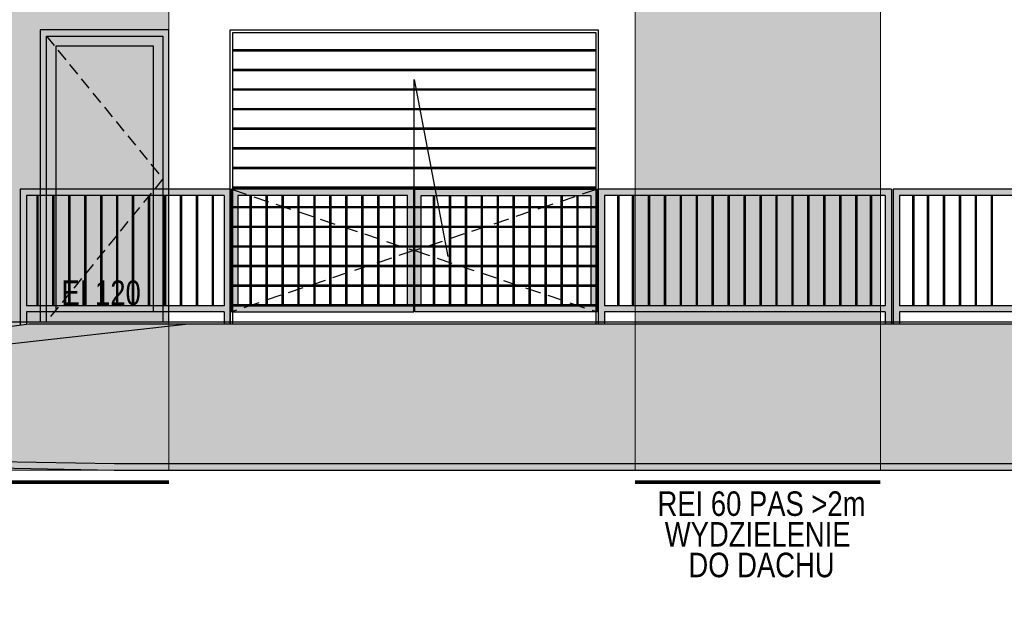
# Model space of a CAD drawing. Header units: millimetres. Extents: x 59331 to 112314, y -16110 to 34390.
# Tile 54 of 198: x 77189 to 77991, y -2667 to -2187. Entities that reach past the tile are written whole.
import ezdxf

# ---------------------------------------------------------------- set-up
doc = ezdxf.new("R2010")
doc.units = ezdxf.units.MM
doc.set_wipeout_variables(frame=1)
for name, pattern in [('DASHED', [0.75, 0.5, -0.25]), ('DASHED2', [0.375, 0.25, -0.125]), ('DASHEDX2', [38.1, 25.4, -12.7])]:
    doc.linetypes.add(name, pattern=pattern)
doc.layers.get('DEFPOINTS').update_dxf_attribs({"lineweight": 9})
for name, color, linetype in [('_HSA_HATCH ELEWACJA', 8, 'Continuous'), ('_HSA_PRZERYWANE', 153, 'DASHEDX2'), ('_HSA_STOLARKA_ZEWNĘTRZNA', 132, 'Continuous'), ('_HSA_WIDOKOWE', 1, 'Continuous'), ('_HSA_WIDOKOWE_CIENKIE', 8, 'Continuous'), ('_HSA_ŚCIANY_DZIAŁOWE', 6, 'Continuous')]:
    doc.layers.add(name, color=color, linetype=linetype)
doc.layers.add('_HSA_POMOC', color=120, linetype='Continuous', plot=False)
for name, color, linetype, true_color in [('_HSA_WYDZIELENIA_POŻAROWE_120_MIN', 7, 'DASHED2', 0xf11f04), ('_HSA_WYDZIELENIA_POŻAROWE_240_MIN', 7, 'DASHED2', 0xab1603), ('_HSA_WYDZIELENIA_POŻAROWE_60_MIN', 7, 'DASHED2', 0x1428e1)]:
    doc.layers.add(name, color=color, linetype=linetype, true_color=true_color)
doc.styles.add('ARIAL_100', font='Arial.ttf', dxfattribs={"width": 0.8, "height": 20})

# ---------------------------------------------------------------- blocks, each defined once
blk = doc.blocks.new('*U1009')
at = {"transparency": 33554559}
h = blk.add_hatch(color=256, dxfattribs=at)
h.dxf.hatch_style = 1
h.paths.add_polyline_path([(0, 620.86), (-879, 620.86), (-879, 0), (0, 0)])
at = {"linetype": 'DASHED2', "ltscale": 50, "const_width": 3}
blk.add_lwpolyline([(-879, -10), (0, -10)], dxfattribs=at)
at = {"layer": 'DEFPOINTS'}
blk.add_lwpolyline([(0, 620.86), (-879, 620.86), (-879, 0), (0, 0), (0, 620.86)], close=True, dxfattribs=at)
blk = doc.blocks.new('*U635')
at = {"transparency": 33554559}
h = blk.add_hatch(color=256, dxfattribs=at)
h.dxf.hatch_style = 1
h.paths.add_polyline_path([(0, 620.86), (-200, 620.86), (-200, 0), (0, 0)])
at = {"linetype": 'DASHED2', "ltscale": 50, "const_width": 3}
blk.add_lwpolyline([(-200, -10), (0, -10)], dxfattribs=at)
at = {"layer": 'DEFPOINTS'}
blk.add_lwpolyline([(0, 620.86), (-200, 620.86), (-200, 0), (0, 0), (0, 620.86)], close=True, dxfattribs=at)
blk = doc.blocks.new('A$C57a57f55')
blk.add_wipeout([(-300, 0), (-300, 240), (0, 240), (0, 0)])
for p, q in [((-150, 55.22), (-150, 199.5)), ((-150, 199.5), (-122.66, 55.22))]:
    blk.add_line(p, q)
for points in [[(-300, 0), (-300, 240), (0, 240), (0, 0)], [(-298, 0), (-298, 238), (-2, 238), (-2, 0)]]:
    blk.add_lwpolyline(points)
at = {"layer": '_HSA_WIDOKOWE_CIENKIE'}
for p, q in [((-298, 224), (-2, 224)), ((-298, 223), (-2, 223)), ((-298, 208), (-2, 208)), ((-298, 207), (-2, 207)), ((-298, 192), (-2, 192)), ((-298, 191), (-2, 191)), ((-298, 176), (-2, 176)), ((-298, 175), (-2, 175)), ((-298, 160), (-2, 160)), ((-298, 159), (-2, 159)), ((-298, 144), (-2, 144)), ((-298, 143), (-2, 143)), ((-298, 128), (-2, 128)), ((-298, 127), (-2, 127)), ((-298, 112), (-2, 112)), ((-298, 111), (-2, 111)), ((-298, 96), (-2, 96)), ((-298, 95), (-2, 95)), ((-298, 80), (-2, 80)), ((-298, 79), (-2, 79)), ((-298, 64), (-2, 64)), ((-298, 63), (-2, 63)), ((-298, 48), (-2, 48)), ((-298, 47), (-2, 47)), ((-298, 32), (-2, 32)), ((-298, 31), (-2, 31)), ((-298, 16), (-2, 16)), ((-298, 15), (-2, 15))]:
    blk.add_line(p, q, dxfattribs=at)
blk = doc.blocks.new('A$C6df0f251')
for points in [[(0, 0), (105, 0), (105, 238), (0, 238)], [(13, 225), (92, 225), (92, 8), (13, 8)]]:
    blk.add_lwpolyline(points, close=True)
blk.add_lwpolyline([(5, 0), (5, 233), (100, 233), (100, 0)])
at = {"linetype": 'DASHED', "ltscale": 20}
blk.add_lwpolyline([(5, 233), (100, 116.5), (5, 0)], dxfattribs=at)
blk = doc.blocks.new('A$C4c280991')
at = {"true_color": 0xfffffe}
h = blk.add_hatch(color=7, dxfattribs=at)
h.dxf.hatch_style = 1
h.paths.add_polyline_path([(-1957.73, 109.87), (-2203.73, 77.4), (-2203.73, -33.56), (-2198.73, -32.9), (-2198.73, -22.81), (-1962.73, 8.34), (-1962.73, -1.75), (-1957.73, -1.09)])
h.paths.add_polyline_path([(-2198.73, -17.77), (-2198.73, 73.01), (-1962.73, 104.16), (-1962.73, 13.38)], flags=16)
h.paths.add_polyline_path([(-1785.5, 110), (-1956.73, 110), (-1956.73, -0.95), (-1951.73, -0.29), (-1951.73, 10), (-1790.5, 10), (-1790.5, 0), (-1785.5, 0)])
h.paths.add_polyline_path([(-1951.73, 15), (-1951.73, 105), (-1790.5, 105), (-1790.5, 15)], flags=16)
h = blk.add_hatch(color=7, dxfattribs=at)
h.dxf.hatch_style = 1
h.paths.add_polyline_path([(-1784.5, 110), (-1784.5, 10), (-1636, 10), (-1636, 110)])
h.paths.add_polyline_path([(-1641, 105), (-1641, 15), (-1779.5, 15), (-1779.5, 105)], flags=16)
h = blk.add_hatch(color=7, dxfattribs=at)
h.dxf.hatch_style = 1
h.paths.add_polyline_path([(-1635, 110), (-1635, 10), (-1486.5, 10), (-1486.5, 110)])
h.paths.add_polyline_path([(-1491.5, 105), (-1491.5, 15), (-1630, 15), (-1630, 105)], flags=16)
h = blk.add_hatch(color=7, dxfattribs=at)
h.dxf.hatch_style = 1
h.paths.add_polyline_path([(-1485.5, 110), (-1485.5, 0), (-1480.5, 0), (-1480.5, 10), (-1251.5, 10), (-1251.5, 0), (-1246.5, 0), (-1246.5, 110)])
h.paths.add_polyline_path([(-1251.5, 105), (-1251.5, 15), (-1480.5, 15), (-1480.5, 105)], flags=16)
h = blk.add_hatch(color=7, dxfattribs=at)
h.dxf.hatch_style = 1
h.paths.add_polyline_path([(-1245, 110), (-1245, 0), (-1240, 0), (-1240, 10), (-1011, 10), (-1011, 0), (-1006, 0), (-1006, 110)])
h.paths.add_polyline_path([(-1011, 105), (-1011, 15), (-1240, 15), (-1240, 105)], flags=16)
at = {"ltscale": 10}
for p, q in [((-1785.5, 110), (-1956.73, 110)), ((-1956.73, 110), (-1956.73, -0.95)), ((-1790.5, 105), (-1951.73, 105)), ((-1951.73, 105), (-1951.73, 15)), ((-1790.5, 105), (-1790.5, 15)), ((-1785.5, 110), (-1785.5, 0)), ((-1246.5, 110), (-1485.5, 110)), ((-1485.5, 110), (-1485.5, 0)), ((-1251.5, 105), (-1480.5, 105)), ((-1480.5, 105), (-1480.5, 15)), ((-1251.5, 105), (-1251.5, 15)), ((-1246.5, 110), (-1246.5, 0)), ((-1006, 110), (-1245, 110)), ((-1245, 110), (-1245, 0)), ((-1011, 105), (-1240, 105)), ((-1240, 105), (-1240, 15)), ((-1951.73, 10), (-1951.73, -0.29)), ((-1790.5, 10), (-1790.5, 0)), ((-1251.5, 15), (-1480.5, 15)), ((-1251.5, 10), (-1480.5, 10)), ((-1480.5, 10), (-1480.5, 0)), ((-1251.5, 10), (-1251.5, 0)), ((-1011, 15), (-1240, 15)), ((-1011, 10), (-1240, 10)), ((-1240, 10), (-1240, 0))]:
    blk.add_line(p, q, dxfattribs=at)
for points in [[(-1784.5, 10), (-1636, 10), (-1636, 110), (-1784.5, 110)], [(-1779.5, 15), (-1641, 15), (-1641, 105), (-1779.5, 105)], [(-1486.5, 10), (-1635, 10), (-1635, 110), (-1486.5, 110)], [(-1491.5, 15), (-1630, 15), (-1630, 105), (-1491.5, 105)]]:
    blk.add_lwpolyline(points, close=True)
for points in [[(-1790.5, 15), (-1951.73, 15)], [(-1790.5, 10), (-1951.73, 10)]]:
    blk.add_lwpolyline(points, dxfattribs=at)
at = {"layer": '_HSA_PRZERYWANE', "ltscale": 0.5}
for points in [[(-1784.5, 110), (-1636, 60), (-1784.5, 10)], [(-1486.5, 110), (-1635, 60), (-1486.5, 10)]]:
    blk.add_lwpolyline(points, dxfattribs=at)
at = {"layer": '_HSA_WIDOKOWE_CIENKIE'}
for p, q in [((-1943.12, 15), (-1943.12, 105)), ((-1942.12, 15), (-1942.12, 105)), ((-1930.12, 15), (-1930.12, 105)), ((-1929.12, 15), (-1929.12, 105)), ((-1917.12, 15), (-1917.12, 105)), ((-1916.12, 15), (-1916.12, 105)), ((-1904.12, 15), (-1904.12, 105)), ((-1903.12, 15), (-1903.12, 105)), ((-1891.12, 15), (-1891.12, 105)), ((-1890.12, 15), (-1890.12, 105)), ((-1878.12, 15), (-1878.12, 105)), ((-1877.12, 15), (-1877.12, 105)), ((-1865.12, 15), (-1865.12, 105)), ((-1864.12, 15), (-1864.12, 105)), ((-1852.12, 15), (-1852.12, 105)), ((-1851.12, 15), (-1851.12, 105)), ((-1839.12, 15), (-1839.12, 105)), ((-1838.12, 15), (-1838.12, 105)), ((-1826.12, 15), (-1826.12, 105)), ((-1825.12, 15), (-1825.12, 105)), ((-1813.12, 15), (-1813.12, 105)), ((-1812.12, 15), (-1812.12, 105)), ((-1800.12, 15), (-1800.12, 105)), ((-1799.12, 15), (-1799.12, 105)), ((-1769.25, 15), (-1769.25, 105)), ((-1768.25, 15), (-1768.25, 105)), ((-1756.25, 15), (-1756.25, 105)), ((-1755.25, 15), (-1755.25, 105)), ((-1743.25, 15), (-1743.25, 105)), ((-1742.25, 15), (-1742.25, 105)), ((-1730.25, 15), (-1730.25, 105)), ((-1729.25, 15), (-1729.25, 105)), ((-1717.25, 15), (-1717.25, 105)), ((-1716.25, 15), (-1716.25, 105)), ((-1704.25, 15), (-1704.25, 105)), ((-1703.25, 15), (-1703.25, 105)), ((-1691.25, 15), (-1691.25, 105)), ((-1690.25, 15), (-1690.25, 105)), ((-1678.25, 15), (-1678.25, 105)), ((-1677.25, 15), (-1677.25, 105)), ((-1665.25, 15), (-1665.25, 105)), ((-1664.25, 15), (-1664.25, 105)), ((-1652.25, 15), (-1652.25, 105)), ((-1651.25, 15), (-1651.25, 105)), ((-1619.75, 15), (-1619.75, 105)), ((-1618.75, 15), (-1618.75, 105)), ((-1606.75, 15), (-1606.75, 105)), ((-1605.75, 15), (-1605.75, 105)), ((-1593.75, 15), (-1593.75, 105)), ((-1592.75, 15), (-1592.75, 105)), ((-1580.75, 15), (-1580.75, 105)), ((-1579.75, 15), (-1579.75, 105)), ((-1567.75, 15), (-1567.75, 105)), ((-1566.75, 15), (-1566.75, 105)), ((-1554.75, 15), (-1554.75, 105)), ((-1553.75, 15), (-1553.75, 105)), ((-1541.75, 15), (-1541.75, 105)), ((-1540.75, 15), (-1540.75, 105)), ((-1528.75, 15), (-1528.75, 105)), ((-1527.75, 15), (-1527.75, 105)), ((-1515.75, 15), (-1515.75, 105)), ((-1514.75, 15), (-1514.75, 105)), ((-1502.75, 15), (-1502.75, 105)), ((-1501.75, 15), (-1501.75, 105)), ((-1469.5, 15), (-1469.5, 105)), ((-1468.5, 15), (-1468.5, 105)), ((-1457.5, 15), (-1457.5, 105)), ((-1456.5, 15), (-1456.5, 105)), ((-1444.5, 15), (-1444.5, 105)), ((-1443.5, 15), (-1443.5, 105)), ((-1431.5, 15), (-1431.5, 105)), ((-1430.5, 15), (-1430.5, 105)), ((-1418.5, 15), (-1418.5, 105)), ((-1417.5, 15), (-1417.5, 105)), ((-1405.5, 15), (-1405.5, 105)), ((-1404.5, 15), (-1404.5, 105)), ((-1392.5, 15), (-1392.5, 105)), ((-1391.5, 15), (-1391.5, 105)), ((-1379.5, 15), (-1379.5, 105)), ((-1378.5, 15), (-1378.5, 105)), ((-1366.5, 15), (-1366.5, 105)), ((-1365.5, 15), (-1365.5, 105)), ((-1353.5, 15), (-1353.5, 105)), ((-1352.5, 15), (-1352.5, 105)), ((-1340.5, 15), (-1340.5, 105)), ((-1339.5, 15), (-1339.5, 105)), ((-1327.5, 15), (-1327.5, 105)), ((-1326.5, 15), (-1326.5, 105)), ((-1314.5, 15), (-1314.5, 105)), ((-1313.5, 15), (-1313.5, 105)), ((-1301.5, 15), (-1301.5, 105)), ((-1300.5, 15), (-1300.5, 105)), ((-1288.5, 15), (-1288.5, 105)), ((-1287.5, 15), (-1287.5, 105)), ((-1275.5, 15), (-1275.5, 105)), ((-1274.5, 15), (-1274.5, 105)), ((-1263.5, 15), (-1263.5, 105)), ((-1262.5, 15), (-1262.5, 105)), ((-1229, 15), (-1229, 105)), ((-1228, 15), (-1228, 105)), ((-1217, 15), (-1217, 105)), ((-1216, 15), (-1216, 105)), ((-1204, 15), (-1204, 105)), ((-1203, 15), (-1203, 105)), ((-1191, 15), (-1191, 105)), ((-1190, 15), (-1190, 105)), ((-1178, 15), (-1178, 105)), ((-1177, 15), (-1177, 105)), ((-1165, 15), (-1165, 105)), ((-1164, 15), (-1164, 105))]:
    blk.add_line(p, q, dxfattribs=at)

msp = doc.modelspace()

# ---------------------------------------------------------------- hatches: boundary and pattern name
at = {"layer": '_HSA_HATCH ELEWACJA', "true_color": 0xb8b8b8}
h = msp.add_hatch(color=9, dxfattribs=at)
h.dxf.hatch_style = 1
h.paths.add_polyline_path([(86614.33, -2435.69), (77196.33, -2435.69), (76446.6, -2534.69), (77265.83, -2549.69), (86614.33, -2549.69)])
at = {"layer": '_HSA_WIDOKOWE', "ltscale": 10}
h = msp.add_hatch(color=256, dxfattribs=at)
h.dxf.hatch_style = 1
h.paths.add_polyline_path([(76181.33, -2539.69), (76446.28, -2539.69), (77265.73, -2554.68), (88608.19, -2554.69), (88608.19, -2549.69), (77265.83, -2549.69), (76446.33, -2534.69), (76181.33, -2534.69)])

# ---------------------------------------------------------------- linework, layer by layer
msp.add_lwpolyline([(76181.33, -2539.69), (76446.28, -2539.69), (77265.73, -2554.68), (88608.19, -2554.69), (88608.19, -2549.69), (77265.83, -2549.69), (76446.33, -2534.69), (76181.33, -2534.69)], close=True, dxfattribs=at)
at = {"layer": '_HSA_ŚCIANY_DZIAŁOWE', "ltscale": 10}
msp.add_line((77326.33, -2435.69), (76446.6, -2534.69), dxfattribs=at)
msp.add_lwpolyline([(77326.33, -2435.69), (77196.33, -2435.69), (76446.6, -2534.69)], dxfattribs=at)

# ---------------------------------------------------------------- block references
at = {"layer": '_HSA_STOLARKA_ZEWNĘTRZNA', "ltscale": 10}
msp.add_blockref('A$C6df0f251', (77205.33, -2433.69), dxfattribs=at)
at = {"layer": '_HSA_WYDZIELENIA_POŻAROWE_240_MIN', "ltscale": 100}
msp.add_blockref('*U1009', (77310.33, -2554.69), dxfattribs=at)
at = {"layer": '_HSA_WYDZIELENIA_POŻAROWE_60_MIN', "ltscale": 100}
msp.add_blockref('*U635', (77890.33, -2554.69), dxfattribs=at)

# ---------------------------------------------------------------- texts
at = {"layer": '_HSA_WYDZIELENIA_POŻAROWE_120_MIN', "ltscale": 50, "insert": (77209.82, -2400.08), "char_height": 20, "width": 84.2105, "attachment_point": 1, "style": 'ARIAL_100'}
msp.add_mtext('\\pxqc; EI 120', dxfattribs=at)
at = {"layer": '_HSA_WYDZIELENIA_POŻAROWE_60_MIN', "ltscale": 100, "insert": (77690.33, -2572.09), "char_height": 20, "width": 200, "attachment_point": 1, "line_spacing_factor": 0.75, "style": 'ARIAL_100'}
msp.add_mtext('\\pxqc; REI 60 PAS >2m\\PWYDZIELENIE\\P DO DACHU', dxfattribs=at)

# ---------------------------------------------------------------- next in the draw order: block references
at = {"layer": '_HSA_STOLARKA_ZEWNĘTRZNA', "ltscale": 10}
msp.add_blockref('A$C57a57f55', (77660.33, -2435.69), dxfattribs=at)

# ---------------------------------------------------------------- next in the draw order: linework, layer by layer
at = {"layer": '_HSA_POMOC'}
msp.add_line((76431.33, -2433.69), (88358.19, -2433.69), dxfattribs=at)
at = {"layer": '_HSA_ŚCIANY_DZIAŁOWE', "ltscale": 10}
msp.add_line((86739.33, -2435.69), (77326.33, -2435.69), dxfattribs=at)

# ---------------------------------------------------------------- next in the draw order: block references
at = {"layer": '_HSA_WIDOKOWE', "ltscale": 10}
msp.add_blockref('A$C4c280991', (79145.83, -2435.69), dxfattribs=at)

doc.saveas('drawing.dxf')
